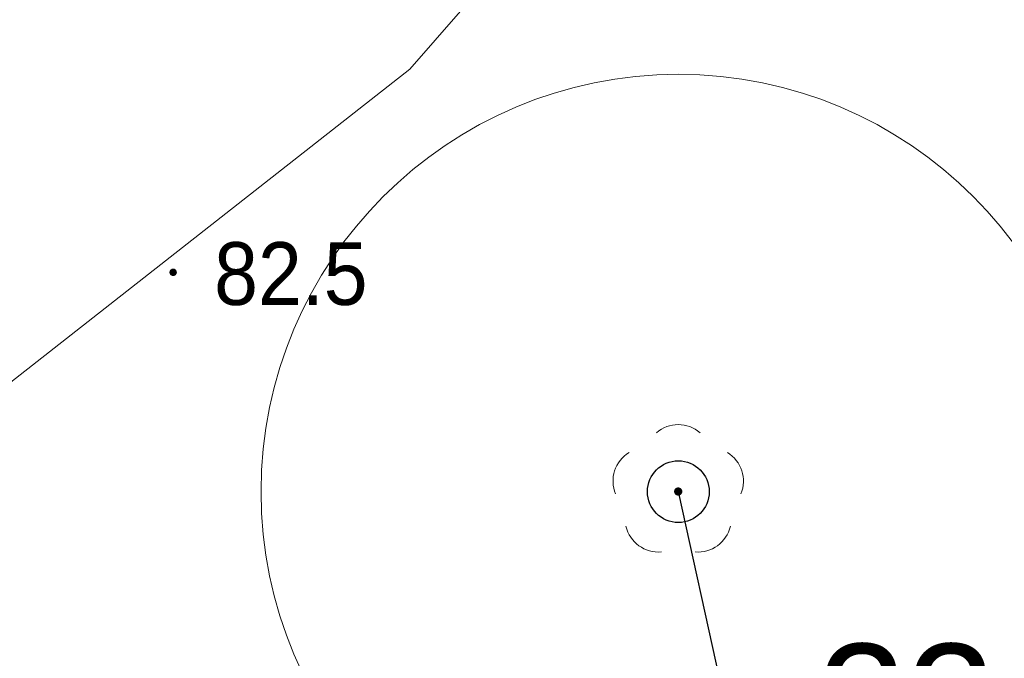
# Model space of a CAD drawing. Header units: metres. Extents: x 6540907 to 6541833, y 5893434 to 5894895.
# Tile 10 of 256: x 6540972 to 6540983, y 5893604 to 5893612. Entities that reach past the tile are written whole.
import ezdxf
from ezdxf import colors
from ezdxf.entities.mleader import LeaderData, LeaderLine
from ezdxf.math import Vec2, Vec3

# ---------------------------------------------------------------- set-up
doc = ezdxf.new("R2010")
doc.units = ezdxf.units.M
doc.header["$MEASUREMENT"] = 0
doc.layers.get('0').update_dxf_attribs({"color": 2, "linetype": 'CONTINUOUS', "lineweight": 5})
for name, color, linetype, lineweight in [('drzewo liściaste', 251, 'CONTINUOUS', 9), ('pikieta naturalna', 251, 'CONTINUOUS', 9), ('pikieta naturalna-Atr2', 251, 'CONTINUOUS', 9), ('woda stojąca', 251, 'CONTINUOUS', 9), ('z_i_drzewa_liściste_korony', 66, 'CONTINUOUS', 20), ('z_i_drzewa_opis', 7, 'CONTINUOUS', 25)]:
    doc.layers.add(name, color=color, linetype=linetype, lineweight=lineweight)
doc.styles.add('Opisowy', font='arial.ttf')
doc.styles.get("Standard").update_dxf_attribs({"font": 'Arial', "width": 0.75})

# ---------------------------------------------------------------- blocks, each defined once
blk = doc.blocks.new('PW01')
at = {"linetype": 'Continuous', "lineweight": 13}
h = blk.add_hatch(color=0, dxfattribs=at)
edge = h.paths.add_edge_path()
edge.add_arc((0, 0), 0.045, 0, 360)
blk = doc.blocks.new('OP021')
at = {"linetype": 'Continuous', "lineweight": 13}
h = blk.add_hatch(color=0, dxfattribs=at)
edge = h.paths.add_edge_path()
edge.add_arc((0, 0), 0.05, 0, 360)
at = {"color": 0, "linetype": 'Continuous', "lineweight": 13}
for centre, start, end in [((0, 0.4), 49.272, 130.728), ((-0.38, 0.124), 121.308, 202.548), ((0.38, 0.124), 337.452, 58.692), ((-0.235, -0.324), 193.221, 274.871), ((0.235, -0.324), 265.129, 346.779)]:
    blk.add_arc(centre, 0.4, start, end, dxfattribs=at)
blk = doc.blocks.new('_None')
blk = doc.blocks.new('punkt')
h = blk.add_hatch()
h.set_pattern_fill('ANSI32', color=256, scale=0.2)
h.set_pattern_definition([(45, (-4781848.87, -5644337.08), (-1.34703841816, 1.34703841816), []), (45, (-4781847.972, -5644337.08), (-1.34703841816, 1.34703841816), [])])
edge = h.paths.add_edge_path()
edge.add_arc((0, 0), 0.243, 0, 360)
blk.add_circle((0, 0), 0.243)

msp = doc.modelspace()

# ---------------------------------------------------------------- linework, layer by layer
at = {"layer": 'woda stojąca', "linetype": 'Continuous', "lineweight": 18, "flags": 128}
msp.add_lwpolyline([(6540907.06, 5893551.52), (6540908.8, 5893553.343), (6540915.93, 5893559.893), (6540921.96, 5893564.723), (6540933.44, 5893577.593), (6540944.84, 5893585.783), (6540956.32, 5893594.783), (6540968.69, 5893605.193), (6540976.33, 5893611.183), (6540989.91, 5893626.723), (6540994.84, 5893634.553), (6541002.18, 5893649.033), (6541014.56, 5893655.533), (6541020.38, 5893659.203), (6541022.69, 5893664.113), (6541025.77, 5893665.143), (6541033.93, 5893669.823), (6541046.31, 5893678.023), (6541063.19, 5893689.683), (6541068.21, 5893694.263), (6541072.59, 5893699.483), (6541074.57, 5893702.573), (6541086.39, 5893706.053)], dxfattribs=at)
at = {"layer": 'z_i_drzewa_liściste_korony', "linetype": 'Continuous'}
msp.add_circle((6540979.541, 5893606.131), 4.989, dxfattribs=at)

# ---------------------------------------------------------------- block references
at = {"layer": 'drzewo liściaste', "linetype": 'Continuous', "lineweight": 18}
msp.add_blockref('OP021', (6540979.54, 5893606.133), dxfattribs=at)
at = {"layer": 'pikieta naturalna', "linetype": 'Continuous', "lineweight": 13}
msp.add_blockref('PW01', (6540973.5, 5893608.753), dxfattribs=at)
at = {"layer": 'z_i_drzewa_opis', "ltscale": 0.01, "xscale": 1.520278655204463, "yscale": 1.520278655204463, "zscale": 1.520278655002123}
msp.add_blockref('punkt', (6540979.541, 5893606.131), dxfattribs=at)

# ---------------------------------------------------------------- texts
at = {"layer": 'pikieta naturalna-Atr2', "width": 0.9}
msp.add_text('82.5', height=0.75, dxfattribs=at).set_placement((6540973.99, 5893608.363))

# ---------------------------------------------------------------- leaders
at = {"layer": 'z_i_drzewa_opis'}
ml = msp.add_multileader_mtext('Standard', dxfattribs=at)
ml.set_content('22', color=256, style='Opisowy')
ml.set_leader_properties()
ml.set_arrow_properties(name='NONE')
ml.build(insert=Vec2(0, 0))
ml.multileader.update_dxf_attribs({"has_dogleg": 0, "text_left_attachment_type": 6, "text_right_attachment_type": 5, "text_top_attachment_type": 0, "text_bottom_attachment_type": 0, "dogleg_length": 1.914, "arrow_head_size": 7.005})
ctx = ml.context
ctx.base_point, ctx.char_height, ctx.arrow_head_size, ctx.landing_gap_size, ctx.plane_origin = Vec3(6540980.33, 5893602.538), 1.3683, 7.005, 0.876, Vec3(6540972.958, 5893598.154)
ctx.left_attachment, ctx.right_attachment, ctx.attachment_type = 6, 5, 2
notes = []
notes.append((ctx, [(1, (1, 1, 0), (6540977.289, 5893602.538), (1, 0), 3.041, [(0, [(6540979.541, 5893606.131), (6540980.33, 5893602.538), (6540980.33, 5893602.538), (6540980.33, 5893602.538), (6540980.33, 5893602.538), (6540980.33, 5893602.538), (6540980.33, 5893602.538), (6540980.33, 5893602.538), (6540980.33, 5893602.538), (6540980.33, 5893602.538), (6540980.33, 5893602.538), (6540980.33, 5893602.538), (6540980.33, 5893602.538), (6540980.33, 5893602.538), (6540980.33, 5893602.538), (6540980.33, 5893602.538), (6540980.33, 5893602.538), (6540980.33, 5893602.538), (6540980.33, 5893602.538), (6540980.33, 5893602.538), (6540980.33, 5893602.538), (6540980.33, 5893602.538), (6540980.33, 5893602.538), (6540980.33, 5893602.538), (6540980.33, 5893602.538), (6540980.33, 5893602.538), (6540980.33, 5893602.538), (6540980.33, 5893602.538), (6540980.33, 5893602.538), (6540980.33, 5893602.538), (6540980.33, 5893602.538), (6540980.33, 5893602.538), (6540980.33, 5893602.538), (6540980.33, 5893602.538), (6540980.33, 5893602.538), (6540980.33, 5893602.538), (6540980.33, 5893602.538), (6540980.33, 5893602.538), (6540980.33, 5893602.538), (6540980.33, 5893602.538), (6540980.33, 5893602.538), (6540980.33, 5893602.538), (6540980.33, 5893602.538), (6540980.33, 5893602.538), (6540980.33, 5893602.538), (6540980.33, 5893602.538), (6540980.33, 5893602.538), (6540980.33, 5893602.538), (6540980.33, 5893602.538), (6540980.33, 5893602.538), (6540980.33, 5893602.538), (6540980.33, 5893602.538), (6540980.33, 5893602.538), (6540980.33, 5893602.538), (6540980.33, 5893602.538), (6540980.33, 5893602.538), (6540980.33, 5893602.538), (6540980.33, 5893602.538), (6540980.33, 5893602.538), (6540980.33, 5893602.538), (6540980.33, 5893602.538), (6540980.33, 5893602.538), (6540980.33, 5893602.538), (6540980.33, 5893602.538), (6540980.33, 5893602.538), (6540980.33, 5893602.538), (6540980.33, 5893602.538), (6540980.33, 5893602.538), (6540980.33, 5893602.538), (6540980.33, 5893602.538), (6540980.33, 5893602.538), (6540980.33, 5893602.538), (6540980.33, 5893602.538), (6540980.33, 5893602.538), (6540980.33, 5893602.538), (6540980.33, 5893602.538), (6540980.33, 5893602.538), (6540980.33, 5893602.538), (6540980.33, 5893602.538), (6540980.33, 5893602.538), (6540980.33, 5893602.538), (6540980.33, 5893602.538), (6540980.33, 5893602.538), (6540980.33, 5893602.538), (6540980.33, 5893602.538), (6540980.33, 5893602.538), (6540980.33, 5893602.538), (6540980.33, 5893602.538), (6540980.33, 5893602.538), (6540980.33, 5893602.538), (6540980.33, 5893602.538), (6540980.33, 5893602.538), (6540980.33, 5893602.538), (6540980.33, 5893602.538), (6540980.33, 5893602.538), (6540980.33, 5893602.538), (6540980.33, 5893602.538), (6540980.33, 5893602.538), (6540980.33, 5893602.538), (6540980.33, 5893602.538), (6540980.33, 5893602.538), (6540980.33, 5893602.538), (6540980.33, 5893602.538), (6540980.33, 5893602.538), (6540980.33, 5893602.538), (6540980.33, 5893602.538), (6540980.33, 5893602.538), (6540980.33, 5893602.538), (6540980.33, 5893602.538), (6540980.33, 5893602.538), (6540980.33, 5893602.538), (6540980.33, 5893602.538), (6540980.33, 5893602.538), (6540980.33, 5893602.538), (6540980.33, 5893602.538), (6540980.33, 5893602.538), (6540980.33, 5893602.538), (6540980.33, 5893602.538), (6540980.33, 5893602.538), (6540980.33, 5893602.538), (6540980.33, 5893602.538), (6540980.33, 5893602.538), (6540980.33, 5893602.538), (6540980.33, 5893602.538), (6540980.33, 5893602.538), (6540980.33, 5893602.538)], 256, [])])]))
ctx.mtext.insert, ctx.mtext.flow_direction = Vec3(6540981.205, 5893604.312), 5
for ctx, leaders in notes:
    for number, flags, end, landing, length, lines in leaders:
        leader = LeaderData()
        leader.index, (leader.has_last_leader_line, leader.has_dogleg_vector, leader.attachment_direction) = number, flags
        leader.last_leader_point, leader.dogleg_vector, leader.dogleg_length = Vec3(end), Vec3(landing), length
        for number, points, colour, breaks in lines:
            line = LeaderLine()
            line.index, line.vertices, line.color, line.breaks = number, Vec3.list(points), colors.encode_raw_color(colour), breaks
            leader.lines.append(line)
        ctx.leaders.append(leader)

doc.saveas('drawing.dxf')
